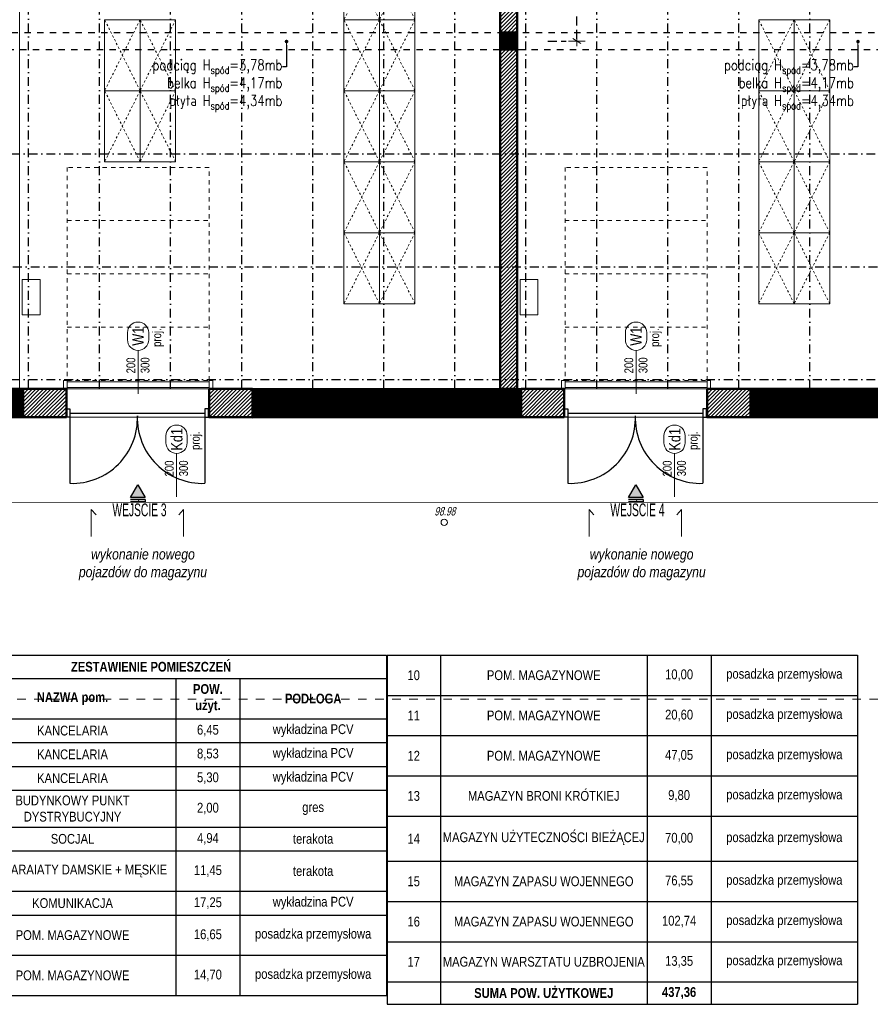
# Model space of a CAD drawing. Header units: centimetres. Extents: x -2715 to 104803, y -4848 to 32152.
# Tile 13 of 24: x 87423 to 88621, y -1316 to 71. Entities that reach past the tile are written whole.
import ezdxf
from ezdxf import colors
from ezdxf.entities.mleader import LeaderData, LeaderLine
from ezdxf.enums import TextEntityAlignment as Align
from ezdxf.math import Vec2, Vec3

# ---------------------------------------------------------------- set-up
doc = ezdxf.new("R2010")
doc.units = ezdxf.units.CM
doc.header["$MEASUREMENT"] = 0
doc.header["$PDMODE"] = 2
for name, pattern in [('Dash', [0.6, 0.3, -0.3]), ('DASHDOT2', [0.5, 0.25, -0.125, 0, -0.125]), ('HIDDENX2', [19.05, 12.7, -6.35])]:
    doc.linetypes.add(name, pattern=pattern)
for name, color, linetype, lineweight in [('0_TXT', 7, 'Continuous', 15), ('0_TXT_N', 150, 'Continuous', 15), ('0_TXT_rzędne wys.', 30, 'Continuous', 15), ('1_ hatch', 8, 'Continuous', 9), ('1_ projection', 9, 'HIDDENX2', 5), ('1_ przerywana  S_CONSTRUCTION', 124, 'DASHDOT2', 25), ('1_ view 1', 7, 'Continuous', 15), ('1_ wall STRUCT', 72, 'Continuous', 50)]:
    doc.layers.add(name, color=color, linetype=linetype, lineweight=lineweight)
doc.layers.add('1_ area', color=30, linetype='Continuous', lineweight=9, plot=False)
for name, color, linetype, lineweight, true_color in [('1_ doors proj.', 7, 'Continuous', 15, 0x1a8cff), ('1_ hatch proj.', 7, 'Continuous', 9, 0x1a8cff), ('1_ wall DIV proj.', 7, 'Continuous', 40, 0x1a8cff), ('1_ wall STRUCT proj.', 7, 'Continuous', 50, 0x1a8cff), ('2_ doors description proj.', 7, 'Continuous', 15, 0x1a8cff), ('2_ equipment proj._skrzynie', 7, 'Continuous', 9, 0x6a91a9), ('3_ PPOŻ  opisy', 7, 'Continuous', 18, 0x940000)]:
    doc.layers.add(name, color=color, linetype=linetype, lineweight=lineweight, true_color=true_color)
doc.layers.add('3_KRATA_dzrwi istn.', color=102, linetype='Continuous')
doc.styles.add('ARIAL', font='arial.ttf', dxfattribs={"width": 0.8})
doc.styles.add('BIKTS', font='bikromsw.shx', dxfattribs={"width": 0.85})
doc.styles.add('H_POM', font='ARIALN.TTF', dxfattribs={"width": 0.7, "height": 18})
doc.styles.get("Standard").update_dxf_attribs({"font": 'arial.ttf'})
doc.styles.add('TXT1', font='simplex.shx', dxfattribs={"width": 0.8})
doc.styles.add('TXT3', font='geniso.shx', dxfattribs={"width": 0.75})
doc.styles.add('TXT_D', font='arial.ttf')
doc.linetypes.add('FENCELINE9', pattern='A,1e-09,[163,AAA.SHX,S=1,R=0,X=0,Y=0],1.5,-0.5', length=2)
doc.linetypes.add('Rozbiö˘ka', pattern='A,7,[121,msgB.shx,S=1,R=0,X=0.5,Y=-1.826635],7', length=14)
doc.dimstyles.new('S-100_ txt4_cz.19 WYS 15', dxfattribs={"dimtxt": 15, "dimasz": 3, "dimexe": 15, "dimexo": 50, "dimgap": 3, "dimtad": 1, "dimtoh": 1, "dimdec": 1, "dimrnd": 0.5, "dimzin": 12, "dimdsep": 46, "dimtxsty": 'TXT3', "dimblk": 'zasieczka', "dimcen": 3, "dimclrd": 250, "dimclre": 250, "dimclrt": 7, "dimadec": 0, "dimazin": 0, "dimtfac": 1, "dimtdec": 1, "dimtmove": 2, "dimatfit": 3, "dimldrblk": 'zasieczka', "dimfxl": 1, "dimtfill": 1, "dimtolj": 1, "dimtzin": 0, "dimarcsym": 0})

# ---------------------------------------------------------------- blocks, each defined once
blk = doc.blocks.new('zasieczka')
for p, q in [((2.36, 0), (-2.36, 0)), ((0, -3.94), (0, 3.94))]:
    blk.add_line(p, q)
at = {"color": 7}
blk.add_line((-1.24, -1.86), (1.24, 1.86), dxfattribs=at)
blk = doc.blocks.new('*D4729')
at = {"layer": '1_ projection', "color": 250, "lineweight": -2}
for p, q in [((88166.5, 358.8), (88192.4, 358.8)), ((88207.4, 43.9), (88207.4, 355.8)), ((88166.5, 40.9), (88192.4, 40.9))]:
    blk.add_line(p, q, dxfattribs=at)
at = {"layer": 'Defpoints', "color": 0}
for p in [(88207.4, 358.8), (88216.5, 358.8), (88216.5, 40.9)]:
    blk.add_point(p, dxfattribs=at)
at = {"layer": '1_ projection', "color": 250, "linetype": 'ByBlock', "lineweight": -2, "xscale": 3, "yscale": 3, "zscale": 3}
for p, rotation in [((88207.4, 358.8), 90), ((88207.4, 40.9), 270)]:
    blk.add_blockref('zasieczka', p, dxfattribs=dict(at, rotation=rotation))
at = {"layer": '1_ projection', "color": 7, "insert": (88196.9, 199.8), "char_height": 15, "attachment_point": 5, "rotation": 90, "style": 'TXT3'}
blk.add_mtext('\\A1;318', dxfattribs=at)
blk = doc.blocks.new('vcfnbvcnbvm')
at = {"color": 0, "linetype": 'Dash', "ltscale": 20}
for points in [[(-205, 6), (-5, 6), (-5, 306), (-205, 306), (-205, 6)], [(-205, 231), (-5, 231)], [(-205, 156), (-5, 156)], [(-205, 81), (-5, 81)]]:
    blk.add_lwpolyline(points, dxfattribs=at)
at = {"color": 0}
for points in [[(-210, 6), (-205, 6), (-205, -6), (-210, -6), (-210, 6)], [(-210, 6), (-205, 6), (-205, -6), (-210, -6), (-210, 6)], [(-205, 4), (-5, 4), (-5, -4), (-205, -4), (-205, 6)], [(0, 6), (-5, 6), (-5, -6), (0, -6), (0, 6)], [(0, 6), (-5, 6), (-5, -6), (0, -6), (0, 6)]]:
    blk.add_lwpolyline(points, dxfattribs=at)
blk = doc.blocks.new('gfdgfdghf')
at = {"color": 0}
for points in [[(-200, 6), (-195, 6), (-195, -6), (-200, -6), (-200, 6)], [(-200, 6), (-195, 6), (-195, -6), (-200, -6), (-200, 6)], [(0, 6), (-5, 6), (-5, -6), (0, -6), (0, 6)], [(0, 6), (-5, 6), (-5, -6), (0, -6), (0, 6)], [(-195, -4), (-195, -99)], [(-5, -4), (-5, -99)]]:
    blk.add_lwpolyline(points, dxfattribs=at)
at = {"color": 0, "linetype": 'FENCELINE9', "ltscale": 2.5}
blk.add_lwpolyline([(-195, 0), (-5, 0)], dxfattribs=at)
at = {"color": 0}
for centre, start, end in [((-191.6, -7.4), 267.8842, 2.1158), ((-8.4, -7.4), 177.8842, 272.1158)]:
    blk.add_arc(centre, 91.7, start, end, dxfattribs=at)
blk = doc.blocks.new('_OZN.DRZWI')
blk.add_line((0, 0), (61.1, 0))
blk.add_lwpolyline([(-15, 15, -1), (-15, -15), (-25, -15, -1), (-25, 15)], format="xyb", close=True)
at = {"style": 'BIKTS', "width": 0.8}
for p in [(-20, 0), (75.1, 0)]:
    blk.add_attdef('OZN', text='', height=8, rotation=0, dxfattribs=at).set_placement(p, align=Align.MIDDLE)
blk.add_attdef('WYSOK', text='', height=8, rotation=0, dxfattribs=at).set_placement((27.6, 12.7), align=Align.TOP_CENTER)
blk.add_attdef('SZEROK', text='', height=8, rotation=0, dxfattribs=at).set_placement((27.6, -12.4), align=Align.CENTER)
blk = doc.blocks.new('dsafdsgfdhgfhgfhgfhgf')
at = {"layer": '1_ view 1', "color": 150}
for points in [[(2036, 0), (2036, -120), (-475, -119.4), (-475, 0.6)], [(376.2, -168), (376.2, -130), (382.9, -137.4)], [(506.2, -168), (506.2, -130), (499.5, -137.4)], [(1077.3, -168), (1077.3, -130), (1084, -137.4)], [(1207.3, -168), (1207.3, -130), (1200.6, -137.4)]]:
    blk.add_lwpolyline(points, dxfattribs=at)
at = {"layer": '1_ view 1', "color": 150, "linetype": 'Dash', "ltscale": 40}
blk.add_lwpolyline([(2036.1, -120), (2036, -397), (-475, -397.1), (-475, -0.1)], dxfattribs=at)
blk = doc.blocks.new('_DOT')
at = {"color": 0, "linetype": 'ByBlock'}
blk.add_line((-0.5, 0), (-1, 0), dxfattribs=at)
at = {"color": 0, "linetype": 'ByBlock', "const_width": 0.5}
blk.add_lwpolyline([(-0.25, 0, 1), (0.25, 0, 1)], format="xyb", close=True, dxfattribs=at)
blk = doc.blocks.new('WSP')
at = {"linetype": 'Continuous'}
blk.add_circle((0, 0), 0.045, dxfattribs=at)
blk = doc.blocks.new('vcvcbv')
at = {"color": 0}
blk.add_lwpolyline([(-100, 50), (0, 50), (0, 0), (-100, 0), (-100, 50)], dxfattribs=at)
at = {"color": 0, "linetype": 'Dash', "ltscale": 10}
blk.add_lwpolyline([(-100, 0), (0, 50), (0, 0), (-100, 50), (-100, 0)], dxfattribs=at)
blk = doc.blocks.new('sdadsfsdfd')
at = {"layer": '2_ equipment proj._skrzynie', "color": 0, "rotation": 90}
for p in [(701, -300), (751, -300), (364, -400), (414, -400), (701, -400), (751, -400), (1285, -400), (1335, -400), (364, -500), (414, -500), (701, -500), (751, -500), (1285, -500), (1335, -500), (701, -600), (751, -600), (1285, -600), (1335, -600), (701, -700), (751, -700), (1285, -700), (1335, -700)]:
    blk.add_blockref('vcvcbv', p, dxfattribs=at)
blk = doc.blocks.new('*T5789')
at = {"color": 0, "lineweight": -2, "transparency": 16777216}
for p, q in [((0, 0), (662.5, 0)), ((663.5, 0), (1326, 0)), ((0, -32.9), (662.5, -32.9)), ((663.5, -56.7), (1326, -56.7)), ((0, -89.5), (662.5, -89.5)), ((0, -123), (662.5, -123)), ((663.5, -113.3), (1326, -113.3)), ((0, -156.6), (662.5, -156.6)), ((663.5, -170), (1326, -170)), ((0, -190.1), (662.5, -190.1)), ((663.5, -226.7), (1326, -226.7)), ((0, -242.1), (662.5, -242.1)), ((0, -275.6), (662.5, -275.6)), ((663.5, -290.3), (1326, -290.3)), ((0, -332.6), (662.5, -332.6)), ((663.5, -346.9), (1326, -346.9)), ((0, -366.1), (662.5, -366.1)), ((663.5, -403.6), (1326, -403.6)), ((0, -422.7), (662.5, -422.7)), ((663.5, -460.2), (1326, -460.2))]:
    blk.add_line(p, q, dxfattribs=at)
at = {"color": 0, "lineweight": -2}
for p, q in [((0, 0), (0, -479.4)), ((662.5, 0), (662.5, -479.4)), ((663.5, 0), (663.5, -491.8)), ((738.5, 0), (738.5, -491.8)), ((1029.7, 0), (1029.7, -491.8)), ((1119.7, 0), (1119.7, -491.8)), ((1326, 0), (1326, -491.8)), ((75, -32.9), (75, -479.4)), ((366.2, -32.9), (366.2, -479.4)), ((456.2, -32.9), (456.2, -479.4)), ((0, -479.4), (662.5, -479.4)), ((663.5, -491.8), (1326, -491.8))]:
    blk.add_line(p, q, dxfattribs=at)
at = {"color": 0, "char_height": 13.75, "attachment_point": 5}
for s, insert, width in [('{\\fAptos Narrow|b1|i0|c1|p54;ZESTAWIENIE POMIESZCZEŃ}', (331.2, -16.4), 647.5), ('{\\fAptos Narrow|b0|i0|c1|p54;posadzka przemysłowa}', (1222.9, -28.3), 191.25), ('{\\fAptos Narrow|b0|i0|c1|p54;10}', (701, -28.3), 60), ('{\\fAptos Narrow|b0|i0|c1|p54;POM. MAGAZYNOWE}', (884.1, -28.3), 276.25), ('{\\fAptos Narrow|b0|i0|c1|p54;10,00}', (1074.7, -28.3), 75), ('{\\fAptos Narrow|b1|i0|c1|p54;NR pom.}', (37.5, -61.2), 60), ('{\\fAptos Narrow|b1|i0|c1|p54;NAZWA pom. }', (220.6, -61.2), 276.25), ('{\\fAptos Narrow|b1|i0|c1|p54;POW. użyt.}', (411.2, -61.2), 75), ('{\\fAptos Narrow|b1|i0|c1|p54;PODŁOGA}', (559.4, -61.2), 191.25), ('{\\fAptos Narrow|b0|i0|c1|p54;posadzka przemysłowa}', (1222.9, -85), 191.25), ('{\\fAptos Narrow|b0|i0|c1|p54;11}', (701, -85), 60), ('{\\fAptos Narrow|b0|i0|c1|p54;POM. MAGAZYNOWE}', (884.1, -85), 276.25), ('{\\fAptos Narrow|b0|i0|c1|p54;20,60}', (1074.7, -85), 75), ('{\\fAptos Narrow|b0|i0|c1|p54;wykładzina PCV}', (559.4, -106.3), 191.25), ('{\\fAptos Narrow|b0|i0|c1|p54;1}', (37.5, -106.3), 60), ('{\\fAptos Narrow|b0|i0|c1|p54;KANCELARIA}', (220.6, -106.3), 276.25), ('{\\fAptos Narrow|b0|i0|c1|p54;6,45}', (411.2, -106.3), 75), ('{\\fAptos Narrow|b0|i0|c1|p54;posadzka przemysłowa}', (1222.9, -141.7), 191.25), ('{\\fAptos Narrow|b0|i0|c1|p54;2}', (37.5, -139.8), 60), ('{\\fAptos Narrow|b0|i0|c1|p54;KANCELARIA}', (220.6, -139.8), 276.25), ('{\\fAptos Narrow|b0|i0|c1|p54;8,53}', (411.2, -139.8), 75), ('{\\fAptos Narrow|b0|i0|c1|p54;wykładzina PCV}', (559.4, -139.8), 191.25), ('{\\fAptos Narrow|b0|i0|c1|p54;12}', (701, -141.7), 60), ('{\\fAptos Narrow|b0|i0|c1|p54;POM. MAGAZYNOWE}', (884.1, -141.7), 276.25), ('{\\fAptos Narrow|b0|i0|c1|p54;47,05}', (1074.7, -141.7), 75), ('{\\fAptos Narrow|b0|i0|c1|p54;3}', (37.5, -173.3), 60), ('{\\fAptos Narrow|b0|i0|c1|p54;KANCELARIA}', (220.6, -173.3), 276.25), ('{\\fAptos Narrow|b0|i0|c1|p54;5,30}', (411.2, -173.3), 75), ('{\\fAptos Narrow|b0|i0|c1|p54;wykładzina PCV}', (559.4, -173.3), 191.25), ('{\\fAptos Narrow|b0|i0|c1|p54;posadzka przemysłowa}', (1222.9, -198.3), 191.25), ('{\\fAptos Narrow|b0|i0|c1|p54;13}', (701, -198.3), 60), ('{\\fAptos Narrow|b0|i0|c1|p54;MAGAZYN BRONI KRÓTKIEJ}', (884.1, -198.3), 276.25), ('{\\fAptos Narrow|b0|i0|c1|p54;9,80}', (1074.7, -198.3), 75), ('{\\fAptos Narrow|b0|i0|c1|p54;BUDYNKOWY PUNKT DYSTRYBUCYJNY}', (220.6, -216.1), 276.25), ('{\\fAptos Narrow|b0|i0|c1|p54;4}', (37.5, -216.1), 60), ('{\\fAptos Narrow|b0|i0|c1|p54;2,00}', (411.2, -216.1), 75), ('{\\fAptos Narrow|b0|i0|c1|p54;gres}', (559.4, -216.1), 191.25), ('{\\fAptos Narrow|b0|i0|c1|p54;MAGAZYN UŻYTECZNOŚCI BIEŻĄCEJ}', (884.1, -258.5), 276.25), ('{\\fAptos Narrow|b0|i0|c1|p54;posadzka przemysłowa}', (1222.9, -258.5), 191.25), ('{\\fAptos Narrow|b0|i0|c1|p54;5}', (37.5, -258.8), 60), ('{\\fAptos Narrow|b0|i0|c1|p54;SOCJAL}', (220.6, -258.8), 276.25), ('{\\fAptos Narrow|b0|i0|c1|p54;4,94}', (411.2, -258.8), 75), ('{\\fAptos Narrow|b0|i0|c1|p54;terakota}', (559.4, -258.8), 191.25), ('{\\fAptos Narrow|b0|i0|c1|p54;14}', (701, -258.5), 60), ('{\\fAptos Narrow|b0|i0|c1|p54;70,00}', (1074.7, -258.5), 75), ('{\\fAptos Narrow|b0|i0|c1|p54;SANITARAIATY DAMSKIE + MĘSKIE}', (220.6, -304.1), 276.25), ('{\\fAptos Narrow|b0|i0|c1|p54;6}', (37.5, -304.1), 60), ('{\\fAptos Narrow|b0|i0|c1|p54;11,45}', (411.2, -304.1), 75), ('{\\fAptos Narrow|b0|i0|c1|p54;terakota}', (559.4, -304.1), 191.25), ('{\\fAptos Narrow|b0|i0|c1|p54;MAGAZYN ZAPASU WOJENNEGO}', (884.1, -318.6), 276.25), ('{\\fAptos Narrow|b0|i0|c1|p54;posadzka przemysłowa}', (1222.9, -318.6), 191.25), ('{\\fAptos Narrow|b0|i0|c1|p54;15}', (701, -318.6), 60), ('{\\fAptos Narrow|b0|i0|c1|p54;76,55}', (1074.7, -318.6), 75), ('{\\fAptos Narrow|b0|i0|c1|p54;7}', (37.5, -349.3), 60), ('{\\fAptos Narrow|b0|i0|c1|p54;KOMUNIKACJA}', (220.6, -349.3), 276.25), ('{\\fAptos Narrow|b0|i0|c1|p54;17,25}', (411.2, -349.3), 75), ('{\\fAptos Narrow|b0|i0|c1|p54;wykładzina PCV}', (559.4, -349.3), 191.25), ('{\\fAptos Narrow|b0|i0|c1|p54;MAGAZYN ZAPASU WOJENNEGO}', (884.1, -375.3), 276.25), ('{\\fAptos Narrow|b0|i0|c1|p54;posadzka przemysłowa}', (1222.9, -375.3), 191.25), ('{\\fAptos Narrow|b0|i0|c1|p54;16}', (701, -375.3), 60), ('{\\fAptos Narrow|b0|i0|c1|p54;102,74}', (1074.7, -375.3), 75), ('{\\fAptos Narrow|b0|i0|c1|p54;8}', (37.5, -394.4), 60), ('{\\fAptos Narrow|b0|i0|c1|p54;POM. MAGAZYNOWE}', (220.6, -394.4), 276.25), ('{\\fAptos Narrow|b0|i0|c1|p54;16,65}', (411.2, -394.4), 75), ('{\\fAptos Narrow|b0|i0|c1|p54;posadzka przemysłowa}', (559.4, -394.4), 191.25), ('{\\fAptos Narrow|b0|i0|c1|p54;MAGAZYN WARSZTATU UZBROJENIA}', (884.1, -431.9), 276.25), ('{\\fAptos Narrow|b0|i0|c1|p54;posadzka przemysłowa}', (1222.9, -431.9), 191.25), ('{\\fAptos Narrow|b0|i0|c1|p54;17}', (701, -431.9), 60), ('{\\fAptos Narrow|b0|i0|c1|p54;13,35}', (1074.7, -431.9), 75), ('{\\fAptos Narrow|b0|i0|c1|p54;posadzka przemysłowa}', (559.4, -451.1), 191.25), ('{\\fAptos Narrow|b0|i0|c1|p54;9}', (37.5, -451.1), 60), ('{\\fAptos Narrow|b0|i0|c1|p54;POM. MAGAZYNOWE}', (220.6, -451.1), 276.25), ('{\\fAptos Narrow|b0|i0|c1|p54;14,70}', (411.2, -451.1), 75), ('{\\fAptos Narrow|b1|i0|c1|p54;SUMA POW. UŻYTKOWEJ}', (884.1, -476), 276.25), ('{\\fAptos Narrow|b1|i0|c1|p54;437,36}', (1074.7, -476), 75), ('{\\fAptos Narrow|b0|i0|c1|p54;}', (701, -476), 60), ('{\\fAptos Narrow|b0|i0|c1|p54;}', (1222.9, -476), 191.25)]:
    blk.add_mtext(s, dxfattribs=dict(at, insert=insert, width=width))

msp = doc.modelspace()

# ---------------------------------------------------------------- hatches: boundary and pattern name
at = {"linetype": 'Continuous'}
for points in [[(87578.87, -602.08), (87589.27, -584.07), (87599.67, -602.08), (87578.87, -602.08)], [(87578.87, -602.08), (87589.27, -584.07), (87599.67, -602.08), (87578.87, -602.08)], [(88280.01, -602.08), (88290.41, -584.07), (88300.81, -602.08), (88280.01, -602.08)], [(88280.01, -602.08), (88290.41, -584.07), (88300.81, -602.08), (88280.01, -602.08)], [(87599.67, -607.96), (87599.67, -605.02), (87578.87, -605.02), (87578.87, -607.96), (87599.67, -607.96)], [(88300.81, -607.96), (88300.81, -605.02), (88280.01, -605.02), (88280.01, -607.96), (88300.81, -607.96)]]:
    msp.add_hatch(color=0, dxfattribs=at).paths.add_polyline_path(points)
at = {"layer": '1_ hatch'}
h = msp.add_hatch(dxfattribs=at)
h.set_pattern_fill('ANSI31', color=0, scale=10)
h.paths.add_polyline_path([(88099.55, 28.93), (88099.55, 52.93), (88123.55, 52.93), (88123.55, 28.93)])
h = msp.add_hatch(dxfattribs=at)
h.set_pattern_fill('ANSI31', color=0, scale=10)
h.paths.add_polyline_path([(87122.55, -489.07), (87122.55, -449.07), (87427.71, -449.07), (87427.71, -489.07)])
h = msp.add_hatch(dxfattribs=at)
h.set_pattern_fill('ANSI31', color=0, scale=10)
h.paths.add_polyline_path([(87750.71, -489.07), (87750.71, -449.07), (88128.88, -449.07), (88128.88, -489.07)])
h = msp.add_hatch(dxfattribs=at)
h.set_pattern_fill('ANSI31', color=0, scale=10)
h.paths.add_polyline_path([(88451.88, -489.07), (88451.88, -449.07), (88830.05, -449.07), (88830.05, -489.07)])
at = {"layer": '1_ hatch proj.'}
h = msp.add_hatch(dxfattribs=at)
h.set_pattern_fill('ANSI31', color=0, scale=30)
h.set_pattern_definition([(45, (547, -2e-12), (-2.65165043, 2.65165043), [])])
h.paths.add_polyline_path([(88099.55, 52.93), (88099.55, 681.93), (88123.55, 681.93), (88123.55, 52.93)])
h = msp.add_hatch(dxfattribs=at)
h.set_pattern_fill('ANSI31', color=0, scale=30)
h.set_pattern_definition([(45, (547, -653), (-2.65165043, 2.65165043), [])])
h.paths.add_polyline_path([(88099.55, -449.07), (88099.55, 28.93), (88123.55, 28.93), (88123.55, -449.07)])
h = msp.add_hatch(dxfattribs=at)
h.set_pattern_fill('ANSI31', color=0, scale=30)
h.set_pattern_definition([(45, (433.1667, -2e-12), (-2.65165043, 2.65165043), [])])
h.paths.add_polyline_path([(87488.71, -489.07), (87427.71, -489.07), (87427.71, -449.07), (87488.71, -449.07)])
h = msp.add_hatch(dxfattribs=at)
h.set_pattern_fill('ANSI31', color=0, scale=30)
h.set_pattern_definition([(45, (695.1667, 0), (-2.65165043, 2.65165043), [])])
h.paths.add_polyline_path([(87750.71, -489.07), (87689.71, -489.07), (87689.71, -449.07), (87750.71, -449.07)])
h = msp.add_hatch(dxfattribs=at)
h.set_pattern_fill('ANSI31', color=0, scale=30)
h.set_pattern_definition([(45, (1134.3333, -2e-12), (-2.65165043, 2.65165043), [])])
h.paths.add_polyline_path([(88189.88, -489.07), (88128.88, -489.07), (88128.88, -449.07), (88189.88, -449.07)])
h = msp.add_hatch(dxfattribs=at)
h.set_pattern_fill('ANSI31', color=0, scale=30)
h.set_pattern_definition([(45, (1396.3333, 2e-13), (-2.65165043, 2.65165043), [])])
h.paths.add_polyline_path([(88451.88, -489.07), (88390.88, -489.07), (88390.88, -449.07), (88451.88, -449.07)])

# ---------------------------------------------------------------- linework, layer by layer
at = {"color": 0}
for p, q in [((87599.67, -605.02), (87578.87, -605.02)), ((87599.67, -607.96), (87578.87, -607.96)), ((87599.67, -605.02), (87599.67, -607.96)), ((88300.81, -605.02), (88280.01, -605.02)), ((88300.81, -607.96), (88280.01, -607.96)), ((88300.81, -605.02), (88300.81, -607.96))]:
    msp.add_line(p, q, dxfattribs=at)
at = {"color": 0, "linetype": 'Continuous'}
for points in [[(87578.87, -602.08), (87589.27, -584.07), (87599.67, -602.08)], [(88280.01, -602.08), (88290.41, -584.07), (88300.81, -602.08)]]:
    msp.add_lwpolyline(points, close=True, dxfattribs=at)
at = {"color": 0}
for points in [[(87578.87, -602.08), (87589.27, -584.07), (87599.67, -602.08)], [(88280.01, -602.08), (88290.41, -584.07), (88300.81, -602.08)]]:
    msp.add_lwpolyline(points, close=True, dxfattribs=at)
at = {"layer": '1_ area', "color": 0}
for points in [[(89183.91, -489.07), (86215.55, -489.07), (86215.55, 1206.93), (89183.91, 1206.93)], [(89158.55, -449.07), (86255.55, -449.07), (86255.55, 1166.93), (89158.55, 1166.93)], [(86685.55, -449.07), (89158.55, -449.07), (89158.55, 1166.93), (86685.55, 1166.93)]]:
    msp.add_lwpolyline(points, close=True, dxfattribs=at)
for points in [[(87422.55, -449.07), (87422.55, 681.93), (88099.55, 681.93), (88099.55, -449.07), (87422.55, -449.07)], [(88123.55, 681.93), (88123.55, -449.07), (88797.55, -449.07), (88797.55, -54.07), (89158.55, -54.07), (89158.55, 681.93), (88123.55, 681.93)]]:
    msp.add_lwpolyline(points, dxfattribs=at)
at = {"layer": '1_ projection', "color": 0}
for points in [[(87427.71, -449.07), (87750.71, -449.07)], [(88128.88, -449.07), (88451.88, -449.07)], [(87427.71, -489.07), (87750.71, -489.07)], [(88128.88, -489.07), (88451.88, -489.07)]]:
    msp.add_lwpolyline(points, dxfattribs=at)
at = {"layer": '1_ przerywana  S_CONSTRUCTION', "color": 0, "ltscale": 50}
for points in [[(87435.55, -449.07), (87435.55, 681.93)], [(87535.55, -449.07), (87535.55, 681.93)], [(87635.55, -449.07), (87635.55, 681.93)], [(87735.55, -449.07), (87735.55, 681.93)], [(87835.55, -449.07), (87835.55, 681.93)], [(87935.55, -449.07), (87935.55, 681.93)], [(88035.55, -449.07), (88035.55, 681.93)], [(88135.55, -449.07), (88135.55, 681.93)], [(88235.55, -449.07), (88235.55, 681.93)], [(88335.55, -449.07), (88335.55, 681.93)], [(88435.55, -449.07), (88435.55, 681.93)], [(88535.55, -449.07), (88535.55, 681.93)], [(86682.55, -118.07), (89183.55, -118.07)], [(86685.55, -277.07), (89183.55, -277.07)], [(86682.55, -436.07), (89183.55, -436.07)]]:
    msp.add_lwpolyline(points, dxfattribs=at)
at = {"layer": '1_ przerywana  S_CONSTRUCTION', "color": 0, "linetype": 'Dash', "ltscale": 30}
for points in [[(86835.55, 52.93), (89158.55, 52.93)], [(86685.55, 28.93), (89158.55, 28.93)]]:
    msp.add_lwpolyline(points, dxfattribs=at)
at = {"layer": '1_ wall STRUCT', "color": 0}
for points in [[(88099.55, 28.93), (88099.55, 52.93), (88123.55, 52.93), (88123.55, 28.93), (88099.55, 28.93)], [(87122.55, -489.07), (87122.55, -449.07), (87427.71, -449.07), (87427.71, -489.07), (87122.55, -489.07)], [(87750.71, -489.28), (87750.71, -449.28), (88128.88, -449.07), (88128.88, -489.07), (87750.71, -489.28)], [(88451.88, -489.07), (88451.88, -449.07), (88830.05, -449.07), (88830.05, -489.07), (88451.88, -489.07)]]:
    msp.add_lwpolyline(points, dxfattribs=at)
at = {"layer": '1_ wall STRUCT proj.', "color": 0}
for points in [[(88099.55, 52.93), (88099.55, 681.93), (88123.55, 681.93), (88123.55, 52.93), (88099.55, 52.93)], [(88099.55, -449.07), (88099.55, 28.93), (88123.55, 28.93), (88123.55, -449.07), (88099.55, -449.07)], [(87488.71, -489.07), (87427.71, -489.07), (87427.71, -449.07), (87488.71, -449.07), (87488.71, -489.07)], [(87750.71, -489.07), (87689.71, -489.07), (87689.71, -449.07), (87750.71, -449.07), (87750.71, -489.07)], [(88189.88, -489.07), (88128.88, -489.07), (88128.88, -449.07), (88189.88, -449.07), (88189.88, -489.07)], [(88451.88, -489.07), (88390.88, -489.07), (88390.88, -449.07), (88451.88, -449.07), (88451.88, -489.07)]]:
    msp.add_lwpolyline(points, dxfattribs=at)
at = {"layer": '3_ PPOŻ  opisy', "color": 0, "linetype": 'Continuous', "lineweight": 20, "ltscale": 3}
for points in [[(87451.61, -345.02), (87451.61, -295.02), (87426.61, -295.02), (87426.61, -345.02), (87451.61, -345.02)], [(88152.61, -345.02), (88152.61, -295.02), (88127.61, -295.02), (88127.61, -345.02), (88152.61, -345.02)]]:
    msp.add_lwpolyline(points, dxfattribs=at)

# ---------------------------------------------------------------- block references
msp.add_blockref('*T5789', (87276.79, -824.18))
at = {"layer": '0_TXT_rzędne wys.', "color": 0, "lineweight": 9, "xscale": 99.73580285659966, "yscale": 99.73580285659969, "zscale": 99.73580285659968, "rotation": 28.77486728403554}
msp.add_blockref('WSP', (88020.75, -637.13), dxfattribs=at)
at = {"layer": '1_ doors proj.', "color": 0}
for p in [(87694.71, -443.07), (88395.88, -443.07)]:
    msp.add_blockref('vcfnbvcnbvm', p, dxfattribs=at)
at = {"layer": '1_ wall DIV proj.', "color": 0}
msp.add_blockref('dsafdsgfdhgfhgfhgfhgf', (87147.55, -489.07), dxfattribs=at)
at = {"layer": '2_ doors description proj.', "color": 0}
ref = msp.add_blockref('_OZN.DRZWI', (87589.71, -394.9), dxfattribs=dict(at, xscale=-1, rotation=89.99999999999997))
ref.add_attrib('OZN', 'proj.', dxfattribs={"layer": '0', "color": 7, "lineweight": 5, "height": 12.5, "rotation": 90, "style": 'BIKTS', "width": 0.8}).set_placement((87617.54, -376.85), align=Align.MIDDLE)
ref.add_attrib('WYSOK', '300', dxfattribs={"layer": '0', "color": 7, "lineweight": 5, "height": 12.5, "rotation": 90, "style": 'BIKTS', "width": 0.8}).set_placement((87593.25, -415.86), align=Align.TOP_CENTER)
ref.add_attrib('SZEROK', '200', dxfattribs={"layer": '0', "color": 7, "lineweight": 5, "height": 12.5, "rotation": 90, "style": 'BIKTS', "width": 0.8}).set_placement((87585.7, -416.06), align=Align.CENTER)
ref.add_attrib('OZN', 'W1', dxfattribs={"layer": '0', "color": 7, "lineweight": 5, "height": 16, "rotation": 90, "style": 'ARIAL', "width": 0.8}).set_placement((87589.71, -374.9), align=Align.MIDDLE)
ref = msp.add_blockref('_OZN.DRZWI', (88290.88, -394.9), dxfattribs=dict(at, xscale=-1, rotation=89.99999999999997))
ref.add_attrib('OZN', 'proj.', dxfattribs={"layer": '0', "color": 7, "lineweight": 5, "height": 12.5, "rotation": 90, "style": 'BIKTS', "width": 0.8}).set_placement((88318.7, -376.85), align=Align.MIDDLE)
ref.add_attrib('WYSOK', '300', dxfattribs={"layer": '0', "color": 7, "lineweight": 5, "height": 12.5, "rotation": 90, "style": 'BIKTS', "width": 0.8}).set_placement((88294.42, -415.86), align=Align.TOP_CENTER)
ref.add_attrib('SZEROK', '200', dxfattribs={"layer": '0', "color": 7, "lineweight": 5, "height": 12.5, "rotation": 90, "style": 'BIKTS', "width": 0.8}).set_placement((88286.87, -416.06), align=Align.CENTER)
ref.add_attrib('OZN', 'W1', dxfattribs={"layer": '0', "color": 7, "lineweight": 5, "height": 16, "rotation": 90, "style": 'ARIAL', "width": 0.8}).set_placement((88290.88, -374.9), align=Align.MIDDLE)
ref = msp.add_blockref('_OZN.DRZWI', (87643.86, -540.09), dxfattribs=dict(at, xscale=-1, rotation=89.99999999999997))
ref.add_attrib('OZN', 'proj.', dxfattribs={"layer": '0', "color": 7, "lineweight": 5, "height": 12.5, "rotation": 90, "style": 'BIKTS', "width": 0.8}).set_placement((87671.69, -522.05), align=Align.MIDDLE)
ref.add_attrib('WYSOK', '300', dxfattribs={"layer": '0', "color": 7, "lineweight": 5, "height": 12.5, "rotation": 90, "style": 'BIKTS', "width": 0.8}).set_placement((87647.4, -561.05), align=Align.TOP_CENTER)
ref.add_attrib('SZEROK', '200', dxfattribs={"layer": '0', "color": 7, "lineweight": 5, "height": 12.5, "rotation": 90, "style": 'BIKTS', "width": 0.8}).set_placement((87639.85, -561.25), align=Align.CENTER)
ref.add_attrib('OZN', 'Kd1', dxfattribs={"layer": '0', "color": 7, "lineweight": 5, "height": 16, "rotation": 90, "style": 'ARIAL', "width": 0.8}).set_placement((87643.86, -520.09), align=Align.MIDDLE)
ref = msp.add_blockref('_OZN.DRZWI', (88345.03, -540.09), dxfattribs=dict(at, xscale=-1, rotation=89.99999999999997))
ref.add_attrib('OZN', 'proj.', dxfattribs={"layer": '0', "color": 7, "lineweight": 5, "height": 12.5, "rotation": 90, "style": 'BIKTS', "width": 0.8}).set_placement((88372.85, -522.05), align=Align.MIDDLE)
ref.add_attrib('WYSOK', '300', dxfattribs={"layer": '0', "color": 7, "lineweight": 5, "height": 12.5, "rotation": 90, "style": 'BIKTS', "width": 0.8}).set_placement((88348.57, -561.05), align=Align.TOP_CENTER)
ref.add_attrib('SZEROK', '200', dxfattribs={"layer": '0', "color": 7, "lineweight": 5, "height": 12.5, "rotation": 90, "style": 'BIKTS', "width": 0.8}).set_placement((88341.02, -561.25), align=Align.CENTER)
ref.add_attrib('OZN', 'Kd1', dxfattribs={"layer": '0', "color": 7, "lineweight": 5, "height": 16, "rotation": 90, "style": 'ARIAL', "width": 0.8}).set_placement((88345.03, -520.09), align=Align.MIDDLE)
at = {"layer": '2_ equipment proj._skrzynie', "color": 0}
msp.add_blockref('sdadsfsdfd', (87228.55, 470.93), dxfattribs=at)
at = {"layer": '3_KRATA_dzrwi istn.', "color": 0}
for p in [(87688.71, -483.07), (88389.88, -483.07)]:
    msp.add_blockref('gfdgfdghf', p, dxfattribs=at)

# ---------------------------------------------------------------- texts
at = {"color": 0, "char_height": 18, "width": 79.6756, "attachment_point": 1, "style": 'H_POM'}
for s, insert in [('WEJŚCIE 3', (87553.58, -610.47)), ('WEJŚCIE 4', (88254.72, -610.47))]:
    msp.add_mtext(s, dxfattribs=dict(at, insert=insert))
at = {"layer": '0_TXT_rzędne wys.', "color": 0, "lineweight": 9, "oblique": 15, "width": 0.7}
msp.add_text('98.98', height=12, dxfattribs=at).set_placement((88021.61, -621.42), align=Align.MIDDLE)

# ---------------------------------------------------------------- dimensions: what is measured, and where the dimension line sits
at = {"layer": '1_ projection', "color": 0}
dim = msp.add_linear_dim(base=(88207.35, 358.76), p1=(88216.51, 40.93), p2=(88216.54, 358.76), angle=90, dimstyle='S-100_ txt4_cz.19 WYS 15', override={"dimtfill": 0}, dxfattribs=at)
dim.commit()
dim.dimension.update_dxf_attribs({"geometry": '*D4729', "text_midpoint": (88196.85, 199.85)})

# ---------------------------------------------------------------- leaders
at = {"layer": '0_TXT', "color": 0}
ml = msp.add_multileader_mtext('Standard', dxfattribs=at)
ml.set_content('\\A1;podciąg H{\\H0.7x;\\S^ spód;}=3,78mb\\Pbelka H{\\H0.7x;\\S^ spód;}=4,17mb\\Ppłyta H{\\H0.7x;\\S^ spód;}=4,34mb    ', style='TXT1')
ml.set_leader_properties()
ml.set_arrow_properties(name='DOT')
ml.build(insert=Vec2(0, 0))
ml.multileader.update_dxf_attribs({"dogleg_length": 5.69, "arrow_head_size": 5})
ctx = ml.context
ctx.base_point, ctx.char_height, ctx.arrow_head_size, ctx.landing_gap_size, ctx.plane_origin = Vec3(87591.86, 4.68), 15, 5, 0.09, Vec3(87828.53, 26.74)
ctx.text_align_type = 2
notes = []
notes.append((ctx, [(0, (1, 1, 0), (87798.76, 4.68), (-1, 0), 5.69, [(0, [(87798.76, 40.15)], 0, [])])]))
ctx.mtext.insert, ctx.mtext.alignment, ctx.mtext.flow_direction = Vec3(87792.98, 14.68), 3, 5
ml = msp.add_multileader_mtext('Standard', dxfattribs=at)
ml.set_content('\\A1;podciąg H{\\H0.7x;\\S^ spód;}=3,78mb\\Pbelka H{\\H0.7x;\\S^ spód;}=4,17mb\\Ppłyta H{\\H0.7x;\\S^ spód;}=4,34mb    ', style='TXT1')
ml.set_leader_properties()
ml.set_arrow_properties(name='DOT')
ml.build(insert=Vec2(0, 0))
ml.multileader.update_dxf_attribs({"dogleg_length": 5.69, "arrow_head_size": 5})
ctx = ml.context
ctx.base_point, ctx.char_height, ctx.arrow_head_size, ctx.landing_gap_size, ctx.plane_origin = Vec3(88396.5, 4.68), 15, 5, 0.09, Vec3(88633.17, 26.74)
ctx.text_align_type = 2
notes.append((ctx, [(0, (1, 1, 0), (88603.4, 4.68), (-1, 0), 5.69, [(0, [(88603.4, 40.15)], 0, [])])]))
ctx.mtext.insert, ctx.mtext.rotation, ctx.mtext.alignment, ctx.mtext.flow_direction = Vec3(88597.62, 14.68), 4.712389, 3, 5
for ctx, leaders in notes:
    for number, flags, end, landing, length, lines in leaders:
        leader = LeaderData()
        leader.index, (leader.has_last_leader_line, leader.has_dogleg_vector, leader.attachment_direction) = number, flags
        leader.last_leader_point, leader.dogleg_vector, leader.dogleg_length = Vec3(end), Vec3(landing), length
        for number, points, colour, breaks in lines:
            line = LeaderLine()
            line.index, line.vertices, line.color, line.breaks = number, Vec3.list(points), colors.encode_raw_color(colour), breaks
            leader.lines.append(line)
        ctx.leaders.append(leader)

# ---------------------------------------------------------------- next in the draw order: texts
at = {"layer": '0_TXT_N', "color": 0, "linetype": 'Rozbiö˘ka', "char_height": 15, "width": 194.3254, "attachment_point": 1, "style": 'TXT_D', "bg_fill": 3, "box_fill_scale": 1, "bg_fill_color": 256, "bg_fill_transparency": 0}
for insert in [(87499.38, -674.37), (88201.54, -674.37)]:
    msp.add_mtext('\\pxqc;{\\fArial Narrow|b0|i1|c238|p34;wykonanie nowego pojazdów do magazynu}', dxfattribs=dict(at, insert=insert))

doc.saveas('drawing.dxf')
